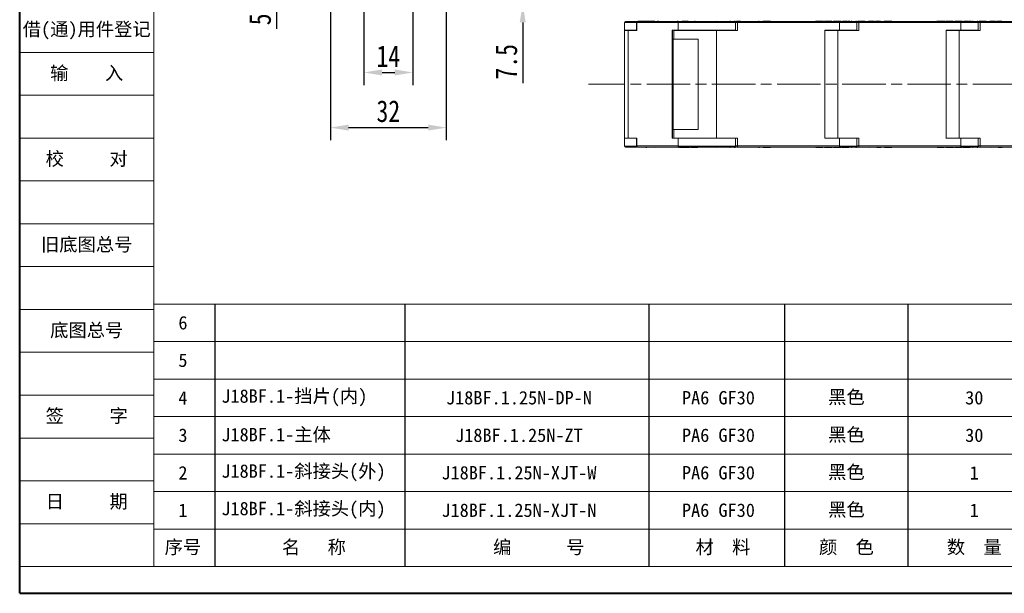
# Model space of a CAD drawing. Header units: millimetres. Extents: x 3045 to 3672, y -465 to -26.
# Tile 1 of 28: x 3045 to 3317, y -465 to -307. Entities that reach past the tile are written whole.
import ezdxf

# ---------------------------------------------------------------- set-up
doc = ezdxf.new("R2010")
doc.units = ezdxf.units.MM
doc.linetypes.add('ACAD_ISO08W100', pattern=[36, 24, -3, 6, -3])
doc.linetypes.add('CENTER', pattern=[0.6, 0.375, -0.075, 0.075, -0.075])
doc.layers.add('中心线', color=1, linetype='CENTER', lineweight=25)
doc.layers.add('标注线', color=7, linetype='Continuous', lineweight=15)
doc.styles.get("Standard").update_dxf_attribs({"font": '仿宋_GB2312.ttf', "width": 0.8})
doc.styles.add('样式 3.5', font='仿宋_GB2312.ttf')
doc.styles.add('样式 6', font='仿宋_GB2312.ttf')
doc.dimstyles.new('副本 ISO-25.1', dxfattribs={"dimtxt": 6, "dimasz": 5, "dimexe": 3.5, "dimexo": 0.625, "dimgap": 1.5, "dimtad": 1, "dimdsep": 46, "dimtxsty": 'Standard', "dimcen": 2.5, "dimadec": 0, "dimazin": 0, "dimtfac": 1, "dimtmove": 0, "dimatfit": 3, "dimfxl": 0, "dimarcsym": 0})

# ---------------------------------------------------------------- blocks, each defined once
blk = doc.blocks.new('*D260')
at = {"color": 0, "lineweight": -2}
for p, q in [((3130.81, -302.17), (3130.81, -340.07)), ((3162.81, -302.17), (3162.81, -340.07)), ((3135.81, -336.57), (3157.81, -336.57))]:
    blk.add_line(p, q, dxfattribs=at)
at = {"color": 0, "lineweight": 9}
for points in [[(3135.81, -335.74), (3135.81, -337.4), (3130.81, -336.57)], [(3157.81, -335.74), (3157.81, -337.4), (3162.81, -336.57)]]:
    blk.add_solid(points, dxfattribs=at)
at = {"layer": 'Defpoints', "color": 0, "lineweight": 9}
for p in [(3130.81, -301.54), (3162.81, -301.54), (3162.81, -336.57)]:
    blk.add_point(p, dxfattribs=at)
at = {"color": 0, "lineweight": 9, "insert": (3146.81, -332.07), "char_height": 6, "attachment_point": 5}
blk.add_mtext('32', dxfattribs=at)
blk = doc.blocks.new('*D261')
at = {"color": 0, "lineweight": -2}
for p, q in [((3183.91, -289.9), (3183.91, -284.9)), ((3151.3, -294.9), (3187.41, -294.9)), ((3183.91, -294.9), (3183.91, -302.5)), ((3161.95, -302.5), (3187.41, -302.5)), ((3183.91, -307.5), (3183.91, -324.27))]:
    blk.add_line(p, q, dxfattribs=at)
at = {"color": 0, "lineweight": 9}
for points in [[(3183.08, -289.9), (3184.75, -289.9), (3183.91, -294.9)], [(3183.08, -307.5), (3184.75, -307.5), (3183.91, -302.5)]]:
    blk.add_solid(points, dxfattribs=at)
at = {"layer": 'Defpoints', "color": 0, "lineweight": 9}
for p in [(3150.67, -294.9), (3161.33, -302.5), (3183.91, -302.5)]:
    blk.add_point(p, dxfattribs=at)
at = {"color": 0, "lineweight": 9, "insert": (3179.41, -318.38), "char_height": 6, "attachment_point": 5, "rotation": 90}
blk.add_mtext('7.5', dxfattribs=at)
blk = doc.blocks.new('*D264')
at = {"color": 0, "lineweight": -2}
for p, q in [((3115.92, -277.3), (3115.92, -272.3)), ((3138.44, -282.3), (3112.42, -282.3)), ((3115.92, -282.3), (3115.92, -287.5)), ((3138.44, -287.5), (3112.42, -287.5)), ((3115.92, -292.5), (3115.92, -309.27))]:
    blk.add_line(p, q, dxfattribs=at)
at = {"color": 0, "lineweight": 9}
for points in [[(3115.09, -277.3), (3116.76, -277.3), (3115.92, -282.3)], [(3115.09, -292.5), (3116.76, -292.5), (3115.92, -287.5)]]:
    blk.add_solid(points, dxfattribs=at)
at = {"layer": 'Defpoints', "color": 0, "lineweight": 9}
for p in [(3139.06, -282.3), (3115.92, -287.5), (3139.06, -287.5)]:
    blk.add_point(p, dxfattribs=at)
at = {"color": 0, "lineweight": 9, "insert": (3111.42, -303.38), "char_height": 6, "attachment_point": 5, "rotation": 90}
blk.add_mtext('5.2', dxfattribs=at)
blk = doc.blocks.new('*D270')
at = {"color": 0, "lineweight": -2}
for p, q in [((3140.06, -289.62), (3140.06, -324.83)), ((3153.56, -289.62), (3153.56, -324.83)), ((3145.06, -321.33), (3148.56, -321.33))]:
    blk.add_line(p, q, dxfattribs=at)
at = {"color": 0, "lineweight": 9}
for points in [[(3145.06, -320.49), (3145.06, -322.16), (3140.06, -321.33)], [(3148.56, -320.49), (3148.56, -322.16), (3153.56, -321.33)]]:
    blk.add_solid(points, dxfattribs=at)
at = {"layer": 'Defpoints', "color": 0, "lineweight": 9}
for p in [(3140.06, -289), (3153.56, -289), (3153.56, -321.33)]:
    blk.add_point(p, dxfattribs=at)
at = {"color": 0, "lineweight": 9, "insert": (3146.81, -316.83), "char_height": 6, "attachment_point": 5}
blk.add_mtext('14', dxfattribs=at)

msp = doc.modelspace()

# ---------------------------------------------------------------- linework, layer by layer
at = {"color": 7, "lineweight": 40}
for q in [(3045.022, -25.62), (3666.788, -465.297)]:
    msp.add_line((3045.022, -465.297), q, dxfattribs=at)
at = {"color": 7, "lineweight": 13}
for q in [(3082.032, -33.022), (3392.915, -457.895)]:
    msp.add_line((3082.032, -457.895), q, dxfattribs=at)
at = {"color": 7, "linetype": 'Continuous', "lineweight": 15}
for p, q in [((3215.534, -307.106), (3215.534, -307.258)), ((3215.74, -307.106), (3215.74, -307.258)), ((3217.088, -307.106), (3218.161, -307.106)), ((3218.161, -307.106), (3218.161, -307.258)), ((3218.161, -307.106), (3218.517, -307.106)), ((3218.517, -307.106), (3218.517, -307.258)), ((3218.517, -307.106), (3219.806, -307.106)), ((3219.806, -307.106), (3219.806, -307.258)), ((3219.806, -307.106), (3220.279, -307.106)), ((3220.367, -307.163), (3220.228, -307.258)), ((3221.144, -307.106), (3221.37, -307.106)), ((3226.59, -307.106), (3226.59, -307.258)), ((3227.927, -307.106), (3227.927, -307.258)), ((3227.927, -307.106), (3228.143, -307.106)), ((3228.143, -307.106), (3228.143, -307.258)), ((3228.143, -307.106), (3228.299, -307.106)), ((3228.299, -307.106), (3228.299, -307.258)), ((3228.299, -307.106), (3229.143, -307.106)), ((3229.143, -307.106), (3229.143, -307.258)), ((3229.143, -307.106), (3229.337, -307.106)), ((3229.337, -307.258), (3229.337, -307.106)), ((3229.337, -307.106), (3229.553, -307.106)), ((3229.553, -307.106), (3229.553, -307.258)), ((3231.348, -307.106), (3231.348, -307.258)), ((3231.348, -307.106), (3231.564, -307.106)), ((3231.564, -307.106), (3231.564, -307.258)), ((3237.408, -307.157), (3236.889, -307.258)), ((3249.229, -307.258), (3248.929, -307.153)), ((3249.078, -307.106), (3249.179, -307.106)), ((3250.17, -307.106), (3250.17, -307.258)), ((3250.465, -307.258), (3250.465, -307.106)), ((3252.357, -307.258), (3252.357, -307.106)), ((3264.749, -307.106), (3264.749, -307.258)), ((3265.035, -307.106), (3265.035, -307.258)), ((3266.937, -307.258), (3266.937, -307.106)), ((3267.245, -307.106), (3267.245, -307.258)), ((3267.245, -307.106), (3268.768, -307.106)), ((3268.768, -307.106), (3268.768, -307.258)), ((3268.768, -307.106), (3269.3, -307.106)), ((3269.3, -307.106), (3269.3, -307.258)), ((3269.684, -307.106), (3269.684, -307.258)), ((3269.684, -307.106), (3271.758, -307.106)), ((3271.758, -307.106), (3271.758, -307.258)), ((3272.235, -307.258), (3272.235, -307.106)), ((3272.235, -307.106), (3272.767, -307.106)), ((3272.767, -307.106), (3272.767, -307.258)), ((3273.538, -307.106), (3273.538, -307.258)), ((3273.665, -307.106), (3273.665, -307.258)), ((3273.665, -307.106), (3274.197, -307.106)), ((3274.197, -307.106), (3274.197, -307.258)), ((3279.381, -307.106), (3280.547, -307.106)), ((3280.218, -307.258), (3279.699, -307.157)), ((3280.547, -307.258), (3280.547, -307.106)), ((3280.547, -307.106), (3280.923, -307.106)), ((3280.923, -307.106), (3280.923, -307.258)), ((3281.307, -307.106), (3281.307, -307.258)), ((3281.307, -307.106), (3282.679, -307.106)), ((3283.67, -307.106), (3283.67, -307.258)), ((3283.965, -307.258), (3283.965, -307.106)), ((3285.857, -307.258), (3285.857, -307.106)), ((3298.249, -307.106), (3298.249, -307.258)), ((3298.535, -307.106), (3298.535, -307.258)), ((3300.437, -307.258), (3300.437, -307.106)), ((3300.745, -307.106), (3300.745, -307.258)), ((3300.745, -307.106), (3302.268, -307.106)), ((3302.268, -307.106), (3302.268, -307.258)), ((3302.268, -307.106), (3302.8, -307.106)), ((3302.8, -307.106), (3302.8, -307.258)), ((3303.184, -307.106), (3305.258, -307.106)), ((3303.184, -307.106), (3303.184, -307.258)), ((3305.258, -307.106), (3305.258, -307.258)), ((3305.735, -307.258), (3305.735, -307.106)), ((3305.735, -307.106), (3306.267, -307.106)), ((3306.267, -307.106), (3306.267, -307.258)), ((3307.038, -307.106), (3307.038, -307.258)), ((3307.165, -307.106), (3307.165, -307.258)), ((3307.165, -307.106), (3307.697, -307.106)), ((3307.697, -307.106), (3307.697, -307.258)), ((3312.881, -307.106), (3314.047, -307.106)), ((3313.718, -307.258), (3313.199, -307.157)), ((3314.047, -307.258), (3314.047, -307.106)), ((3314.047, -307.106), (3314.423, -307.106)), ((3314.423, -307.106), (3314.423, -307.258)), ((3314.807, -307.106), (3314.807, -307.258)), ((3314.807, -307.106), (3316.179, -307.106)), ((3212.024, -307.558), (3212.024, -309.683)), ((3215.363, -307.558), (3212.024, -307.558)), ((3212.024, -309.683), (3215.363, -309.683)), ((3212.033, -309.733), (3212.033, -339.482)), ((3212.033, -309.733), (3213.049, -309.733)), ((3215.74, -307.258), (3212.324, -307.258)), ((3213.049, -339.482), (3213.049, -309.733)), ((3213.049, -309.733), (3215.406, -309.733)), ((3215.363, -307.561), (3215.363, -309.733)), ((3215.406, -307.561), (3215.363, -307.561)), ((3215.406, -307.561), (3226.856, -307.56)), ((3215.406, -309.733), (3215.406, -307.561)), ((3215.683, -307.258), (3215.666, -307.258)), ((3227.132, -307.258), (3215.683, -307.258)), ((3225.221, -309.683), (3225.221, -339.532)), ((3226.855, -309.683), (3225.221, -309.683)), ((3225.251, -339.532), (3225.251, -309.683)), ((3225.659, -309.733), (3225.659, -312.107)), ((3225.659, -309.733), (3237.408, -309.733)), ((3226.855, -307.56), (3226.855, -309.683)), ((3226.855, -309.683), (3242.703, -309.683)), ((3226.894, -307.558), (3226.856, -307.56)), ((3242.703, -307.558), (3226.894, -307.558)), ((3227.162, -307.258), (3227.132, -307.258)), ((3243.006, -307.258), (3227.162, -307.258)), ((3233.442, -309.683), (3233.442, -309.733)), ((3237.408, -339.482), (3237.408, -309.733)), ((3237.408, -309.733), (3243.205, -309.733)), ((3241.375, -309.733), (3241.375, -309.683)), ((3242.703, -307.561), (3242.703, -309.733)), ((3243.205, -307.561), (3242.703, -307.561)), ((3243.205, -307.258), (3243.006, -307.258)), ((3243.205, -307.258), (3243.205, -307.561)), ((3271.352, -307.258), (3243.205, -307.258)), ((3243.205, -307.561), (3271.355, -307.56)), ((3243.205, -309.733), (3243.205, -307.561)), ((3266.219, -307.258), (3266.284, -307.258)), ((3267.335, -309.683), (3267.335, -339.532)), ((3271.352, -309.683), (3267.335, -309.683)), ((3267.335, -309.733), (3270.908, -309.733)), ((3270.908, -339.482), (3270.908, -309.733)), ((3270.908, -309.733), (3276.705, -309.733)), ((3271.352, -307.449), (3271.352, -307.258)), ((3271.426, -307.258), (3271.352, -307.258)), ((3271.352, -307.56), (3271.352, -309.683)), ((3271.352, -309.683), (3276.203, -309.683)), ((3271.44, -307.558), (3271.355, -307.56)), ((3271.432, -307.278), (3271.416, -307.26)), ((3276.41, -307.258), (3271.426, -307.258)), ((3271.431, -307.279), (3271.428, -307.265)), ((3276.203, -307.558), (3271.44, -307.558)), ((3274.875, -309.733), (3274.875, -309.683)), ((3275.732, -309.683), (3275.732, -309.733)), ((3276.203, -307.561), (3276.203, -309.733)), ((3276.705, -307.561), (3276.203, -307.561)), ((3276.705, -307.258), (3276.506, -307.258)), ((3276.705, -307.258), (3276.705, -307.561)), ((3304.852, -307.258), (3276.705, -307.258)), ((3276.705, -307.561), (3304.855, -307.56)), ((3276.705, -309.733), (3276.705, -307.561)), ((3299.719, -307.258), (3299.784, -307.258)), ((3300.697, -309.733), (3304.408, -309.733)), ((3300.835, -309.683), (3300.835, -339.532)), ((3304.852, -309.683), (3300.835, -309.683)), ((3304.408, -339.482), (3304.408, -309.733)), ((3304.408, -309.733), (3310.205, -309.733)), ((3304.852, -307.449), (3304.852, -307.258)), ((3304.926, -307.258), (3304.852, -307.258)), ((3304.852, -307.56), (3304.852, -309.683)), ((3304.852, -309.683), (3309.703, -309.683)), ((3304.94, -307.558), (3304.855, -307.56)), ((3304.932, -307.278), (3304.916, -307.26)), ((3309.992, -307.258), (3304.926, -307.258)), ((3304.931, -307.279), (3304.928, -307.265)), ((3309.703, -307.558), (3304.94, -307.558)), ((3308.375, -309.733), (3308.375, -309.683)), ((3309.232, -309.683), (3309.232, -309.733)), ((3309.703, -307.561), (3309.703, -309.733)), ((3310.205, -307.561), (3309.703, -307.561)), ((3310.205, -307.258), (3310.006, -307.258)), ((3310.205, -307.258), (3310.205, -307.561)), ((3338.352, -307.258), (3310.205, -307.258)), ((3310.205, -307.561), (3338.355, -307.56)), ((3310.205, -309.733), (3310.205, -307.561)), ((3225.659, -312.107), (3225.415, -312.107)), ((3225.415, -312.107), (3225.415, -337.107)), ((3225.659, -312.107), (3232.392, -312.107)), ((3232.392, -312.107), (3232.392, -337.107)), ((3225.415, -337.107), (3225.659, -337.107)), ((3225.659, -337.107), (3225.659, -339.482)), ((3232.392, -337.107), (3225.659, -337.107)), ((3212.024, -339.532), (3212.024, -341.657)), ((3215.363, -339.532), (3212.024, -339.532)), ((3212.033, -339.482), (3213.049, -339.482)), ((3215.406, -339.482), (3213.049, -339.482)), ((3215.363, -339.482), (3215.363, -341.654)), ((3215.406, -341.654), (3215.406, -339.482)), ((3225.221, -339.532), (3226.853, -339.532)), ((3225.659, -339.482), (3237.408, -339.482)), ((3226.853, -339.532), (3226.853, -341.654)), ((3226.857, -339.532), (3226.853, -339.532)), ((3226.857, -341.654), (3226.857, -339.532)), ((3242.811, -339.532), (3226.857, -339.532)), ((3233.442, -339.482), (3233.442, -339.532)), ((3243.205, -339.482), (3237.408, -339.482)), ((3241.375, -339.532), (3241.375, -339.482)), ((3242.703, -339.482), (3242.703, -341.654)), ((3243.205, -341.654), (3243.205, -339.482)), ((3267.335, -339.482), (3270.908, -339.482)), ((3267.335, -339.532), (3271.346, -339.532)), ((3276.705, -339.482), (3270.908, -339.482)), ((3271.346, -339.532), (3271.346, -341.654)), ((3271.358, -339.532), (3271.346, -339.532)), ((3271.358, -341.654), (3271.358, -339.532)), ((3276.203, -339.532), (3271.358, -339.532)), ((3274.875, -339.532), (3274.875, -339.482)), ((3275.732, -339.482), (3275.732, -339.532)), ((3276.203, -339.482), (3276.203, -341.654)), ((3276.705, -341.654), (3276.705, -339.482)), ((3300.697, -339.482), (3304.408, -339.482)), ((3300.835, -339.532), (3304.846, -339.532)), ((3310.205, -339.482), (3304.408, -339.482)), ((3304.846, -339.532), (3304.846, -341.654)), ((3304.858, -339.532), (3304.846, -339.532)), ((3304.858, -341.654), (3304.858, -339.532)), ((3309.703, -339.532), (3304.858, -339.532)), ((3308.375, -339.532), (3308.375, -339.482)), ((3309.232, -339.482), (3309.232, -339.532)), ((3309.703, -339.482), (3309.703, -341.654)), ((3310.205, -341.654), (3310.205, -339.482)), ((3212.024, -341.657), (3215.363, -341.657)), ((3215.363, -341.654), (3215.406, -341.654)), ((3226.853, -341.654), (3215.406, -341.654)), ((3215.666, -341.957), (3215.683, -341.957)), ((3215.683, -341.957), (3227.132, -341.957)), ((3218.159, -342.108), (3217.891, -342.108)), ((3220.228, -341.957), (3220.367, -342.051)), ((3226.875, -341.766), (3226.853, -341.654)), ((3226.853, -341.654), (3226.857, -341.654)), ((3226.86, -341.655), (3226.894, -341.657)), ((3226.894, -341.657), (3242.703, -341.657)), ((3226.898, -342.108), (3226.898, -341.957)), ((3227.114, -342.108), (3226.898, -342.108)), ((3227.114, -341.957), (3227.114, -342.108)), ((3227.132, -341.957), (3227.162, -341.957)), ((3233.366, -341.957), (3227.162, -341.957)), ((3227.309, -342.108), (3227.309, -341.957)), ((3228.152, -342.108), (3227.309, -342.108)), ((3228.152, -342.108), (3228.152, -341.957)), ((3228.152, -342.108), (3228.308, -342.108)), ((3228.308, -342.108), (3228.308, -341.957)), ((3228.525, -342.108), (3228.308, -342.108)), ((3228.525, -342.108), (3228.525, -341.957)), ((3229.984, -342.108), (3228.525, -342.108)), ((3230.028, -342.108), (3230.028, -341.957)), ((3230.301, -342.108), (3230.301, -341.957)), ((3231.845, -341.957), (3231.853, -341.957)), ((3236.889, -341.957), (3237.408, -342.058)), ((3242.703, -341.654), (3243.205, -341.654)), ((3243.006, -341.957), (3243.205, -341.957)), ((3243.205, -341.654), (3243.205, -341.957)), ((3271.346, -341.654), (3243.205, -341.654)), ((3243.205, -341.957), (3271.352, -341.957)), ((3248.929, -342.061), (3249.229, -341.957)), ((3249.326, -342.108), (3249.078, -342.108)), ((3250.336, -341.957), (3250.336, -342.108)), ((3252.297, -342.108), (3252.297, -341.957)), ((3264.81, -342.108), (3264.81, -341.957)), ((3265.342, -342.108), (3264.81, -342.108)), ((3265.342, -342.108), (3265.342, -341.957)), ((3265.469, -342.108), (3265.469, -341.957)), ((3266.24, -342.108), (3266.24, -341.957)), ((3266.771, -342.108), (3266.24, -342.108)), ((3266.771, -341.957), (3266.771, -342.108)), ((3267.249, -342.108), (3267.249, -341.957)), ((3269.323, -342.108), (3267.249, -342.108)), ((3269.323, -342.108), (3269.323, -341.957)), ((3269.707, -342.108), (3269.707, -341.957)), ((3270.238, -342.108), (3269.707, -342.108)), ((3270.238, -342.108), (3270.238, -341.957)), ((3271.762, -342.108), (3270.238, -342.108)), ((3271.352, -341.766), (3271.346, -341.654)), ((3271.346, -341.654), (3271.358, -341.654)), ((3271.352, -341.957), (3271.352, -341.766)), ((3271.352, -341.957), (3271.426, -341.957)), ((3271.364, -341.655), (3271.44, -341.657)), ((3271.417, -341.955), (3271.431, -341.936)), ((3276.506, -341.957), (3271.426, -341.957)), ((3271.428, -341.951), (3271.431, -341.936)), ((3271.44, -341.657), (3276.203, -341.657)), ((3271.762, -342.108), (3271.762, -341.957)), ((3272.364, -341.957), (3272.364, -342.108)), ((3273.972, -342.108), (3273.972, -341.957)), ((3276.203, -341.654), (3276.705, -341.654)), ((3276.506, -341.957), (3276.705, -341.957)), ((3276.705, -341.654), (3276.705, -341.957)), ((3304.846, -341.654), (3276.705, -341.654)), ((3276.705, -341.957), (3304.852, -341.957)), ((3279.699, -342.058), (3280.218, -341.957)), ((3282.826, -342.108), (3281.66, -342.108)), ((3283.836, -341.957), (3283.836, -342.108)), ((3285.797, -342.108), (3285.797, -341.957)), ((3298.31, -342.108), (3298.31, -341.957)), ((3298.842, -342.108), (3298.31, -342.108)), ((3298.842, -342.108), (3298.842, -341.957)), ((3298.969, -342.108), (3298.969, -341.957)), ((3299.74, -342.108), (3299.74, -341.957)), ((3300.271, -342.108), (3299.74, -342.108)), ((3300.271, -341.957), (3300.271, -342.108)), ((3300.749, -342.108), (3300.749, -341.957)), ((3302.823, -342.108), (3300.749, -342.108)), ((3302.823, -342.108), (3302.823, -341.957)), ((3303.207, -342.108), (3303.207, -341.957)), ((3303.738, -342.108), (3303.207, -342.108)), ((3303.738, -342.108), (3303.738, -341.957)), ((3305.262, -342.108), (3303.738, -342.108)), ((3304.852, -341.766), (3304.846, -341.654)), ((3304.846, -341.654), (3304.858, -341.654)), ((3304.852, -341.957), (3304.852, -341.766)), ((3304.852, -341.957), (3304.926, -341.957)), ((3304.864, -341.655), (3304.94, -341.657)), ((3304.917, -341.955), (3304.931, -341.936)), ((3310.006, -341.957), (3304.926, -341.957)), ((3304.928, -341.951), (3304.931, -341.936)), ((3304.94, -341.657), (3309.703, -341.657)), ((3305.262, -342.108), (3305.262, -341.957)), ((3305.864, -341.957), (3305.864, -342.108)), ((3307.472, -342.108), (3307.472, -341.957)), ((3309.703, -341.654), (3310.205, -341.654)), ((3310.006, -341.957), (3310.205, -341.957)), ((3310.205, -341.654), (3310.205, -341.957)), ((3338.346, -341.654), (3310.205, -341.654)), ((3310.205, -341.957), (3338.352, -341.957)), ((3313.199, -342.058), (3313.718, -341.957)), ((3316.326, -342.108), (3315.16, -342.108))]:
    msp.add_line(p, q, dxfattribs=at)
at = {"color": 7, "lineweight": 15}
for p, q in [((3045.022, -315.777), (3082.032, -315.777)), ((3045.022, -327.62), (3082.032, -327.62)), ((3045.022, -339.463), (3082.032, -339.463)), ((3045.022, -351.306), (3082.032, -351.306)), ((3045.022, -363.15), (3082.032, -363.15)), ((3045.022, -374.993), (3082.032, -374.993)), ((3082.032, -385.355), (3327.755, -385.355)), ((3045.022, -386.836), (3082.032, -386.836)), ((3082.032, -395.718), (3327.755, -395.718)), ((3045.022, -398.679), (3082.032, -398.679)), ((3082.032, -406.081), (3327.755, -406.081)), ((3045.022, -410.522), (3082.032, -410.522)), ((3082.032, -416.444), (3327.755, -416.444)), ((3045.022, -422.365), (3082.032, -422.365)), ((3082.032, -426.806), (3327.755, -426.806)), ((3045.022, -434.208), (3082.032, -434.208)), ((3082.032, -437.169), (3327.755, -437.169)), ((3045.022, -446.052), (3082.032, -446.052)), ((3082.032, -447.532), (3392.915, -447.532)), ((3045.022, -457.895), (3082.032, -457.895))]:
    msp.add_line(p, q, dxfattribs=at)
at = {"color": 7}
for p, q in [((3098.887, -385.355), (3098.887, -457.895)), ((3151.34, -385.355), (3151.34, -457.895)), ((3218.815, -457.895), (3218.815, -385.355)), ((3256.256, -457.895), (3256.256, -385.355)), ((3290.314, -457.895), (3290.314, -385.355))]:
    msp.add_line(p, q, dxfattribs=at)
at = {"color": 7, "linetype": 'Continuous', "lineweight": 15, "flags": 128}
msp.add_lwpolyline([(3244.871, -307.106), (3244.871, -307.106)], dxfattribs=at)
at = {"color": 7, "linetype": 'Continuous', "lineweight": 15}
for centre, radius, start, end in [((3212.324, -307.558), 0.3, 90, 180), ((3215.666, -307.561), 0.303, 90, 180), ((3215.697, -307.548), 0.291, 92.70384, 182.46993), ((3227.139, -307.536), 0.279, 91.4848, 161.69305), ((3243.006, -307.561), 0.303, 90, 180), ((3276.506, -307.561), 0.303, 90, 180), ((3310.006, -307.561), 0.303, 90, 180), ((3212.324, -341.657), 0.3, 180, 270), ((3215.666, -341.654), 0.303, 180, 270), ((3215.697, -341.666), 0.291, 177.53007, 267.29616), ((3227.181, -341.669), 0.321, 177.4142, 197.483), ((3227.139, -341.678), 0.279, 198.30694, 268.51529), ((3243.006, -341.654), 0.303, 180, 270), ((3264.094, -340.95), 7.303, 353.58426, 354.45965), ((3276.506, -341.654), 0.303, 180, 270), ((3297.594, -340.95), 7.303, 353.58426, 354.45965), ((3310.006, -341.654), 0.303, 180, 270)]:
    msp.add_arc(centre, radius, start, end, dxfattribs=at)
for points, knots in [([(3215.74, -307.106), (3215.814, -307.106), (3215.962, -307.106), (3216.201, -307.106), (3216.451, -307.106), (3216.71, -307.106), (3217.02, -307.106), (3217.301, -307.106), (3217.472, -307.106), (3217.535, -307.106), (3217.52, -307.106), (3217.52, -307.106)], [0, 0, 0, 0, 0.121581, 0.2444058, 0.3329263, 0.4215322, 0.5561366, 0.7442558, 0.8906941, 0.9954985, 1, 1, 1, 1]), ([(3226.599, -307.106), (3226.603, -307.106), (3226.614, -307.106), (3226.719, -307.106), (3226.852, -307.106), (3226.874, -307.106)], [0, 0, 0, 0, 0.2743737, 0.87549, 1, 1, 1, 1]), ([(3241.296, -307.258), (3241.273, -307.235), (3241.231, -307.196), (3241.151, -307.163), (3241.099, -307.159), (3241.072, -307.157)], [0, 0, 0, 0, 0.3844008, 0.674514, 1, 1, 1, 1]), ([(3242.539, -307.157), (3242.495, -307.161), (3242.44, -307.165), (3242.372, -307.203), (3242.336, -307.228), (3242.322, -307.248), (3242.315, -307.258)], [0, 0, 0, 0, 0.5925084, 0.7690769, 0.88224, 1, 1, 1, 1]), ([(3242.91, -307.106), (3242.908, -307.106), (3242.903, -307.106), (3242.953, -307.106), (3243.082, -307.106), (3243.289, -307.106), (3243.6, -307.106), (3243.856, -307.106), (3244, -307.106)], [0, 0, 0, 0, 0.1671094, 0.3359284, 0.4575971, 0.5793831, 0.7643927, 1, 1, 1, 1]), ([(3250.192, -307.106), (3250.189, -307.106), (3250.185, -307.106), (3250.296, -307.106), (3250.418, -307.106), (3250.465, -307.106)], [0, 0, 0, 0, 0.4517384, 0.7917478, 1, 1, 1, 1]), ([(3250.465, -307.106), (3250.541, -307.106), (3250.695, -307.106), (3251.05, -307.106), (3251.43, -307.106), (3251.808, -307.106), (3252.078, -307.106), (3252.233, -307.106), (3252.309, -307.106), (3252.354, -307.106), (3252.364, -307.106), (3252.331, -307.106), (3252.244, -307.106), (3252.12, -307.106), (3252.072, -307.106)], [0, 0, 0, 0, 0.0777255, 0.155352, 0.2765945, 0.3622698, 0.4485218, 0.5255911, 0.5864532, 0.6488305, 0.7458294, 0.8445582, 0.9391331, 1, 1, 1, 1]), ([(3264.753, -307.106), (3264.752, -307.106), (3264.745, -307.106), (3264.778, -307.106), (3264.863, -307.106), (3264.986, -307.106), (3265.035, -307.106)], [0, 0, 0, 0, 0.0731097, 0.4331465, 0.7780351, 1, 1, 1, 1]), ([(3265.035, -307.106), (3265.111, -307.106), (3265.264, -307.106), (3265.621, -307.106), (3266.007, -307.106), (3266.394, -307.106), (3266.671, -307.106), (3266.865, -307.106), (3266.954, -307.106), (3266.938, -307.106), (3266.812, -307.106), (3266.689, -307.106), (3266.642, -307.106)], [0, 0, 0, 0, 0.0771763, 0.1541796, 0.2778011, 0.3661907, 0.4551459, 0.5335438, 0.6591649, 0.8480782, 0.9422939, 1, 1, 1, 1]), ([(3272.769, -307.106), (3272.768, -307.106), (3272.766, -307.106), (3272.788, -307.106), (3272.835, -307.106), (3272.918, -307.106), (3273.051, -307.106), (3273.218, -307.106), (3273.399, -307.106), (3273.492, -307.106), (3273.538, -307.106)], [0, 0, 0, 0, 0.1409395, 0.2646724, 0.3666082, 0.4482362, 0.5543064, 0.7279958, 0.8636308, 1, 1, 1, 1]), ([(3274.796, -307.258), (3274.773, -307.235), (3274.731, -307.196), (3274.651, -307.163), (3274.599, -307.159), (3274.572, -307.157)], [0, 0, 0, 0, 0.3844008, 0.674514, 1, 1, 1, 1]), ([(3276.035, -307.157), (3276.011, -307.158), (3275.967, -307.161), (3275.9, -307.186), (3275.846, -307.216), (3275.822, -307.248), (3275.815, -307.258)], [0, 0, 0, 0, 0.2816795, 0.5233129, 0.8524662, 1, 1, 1, 1]), ([(3276.41, -307.106), (3276.408, -307.106), (3276.403, -307.106), (3276.453, -307.106), (3276.582, -307.106), (3276.789, -307.106), (3277.112, -307.106), (3277.509, -307.106), (3277.87, -307.106), (3278.118, -307.106), (3278.28, -307.106), (3278.356, -307.106), (3278.375, -307.106), (3278.369, -307.106), (3278.373, -307.106), (3278.372, -307.106), (3278.371, -307.106)], [0, 0, 0, 0, 0.0609658, 0.1225554, 0.1669432, 0.2113739, 0.2788702, 0.3732011, 0.4466314, 0.4991848, 0.5440103, 0.5992543, 0.6439555, 0.6892613, 0.7798958, 1, 1, 1, 1]), ([(3283.692, -307.106), (3283.689, -307.106), (3283.685, -307.106), (3283.796, -307.106), (3283.918, -307.106), (3283.965, -307.106)], [0, 0, 0, 0, 0.4517384, 0.7917478, 1, 1, 1, 1]), ([(3283.965, -307.106), (3284.041, -307.106), (3284.195, -307.106), (3284.55, -307.106), (3284.93, -307.106), (3285.308, -307.106), (3285.578, -307.106), (3285.733, -307.106), (3285.809, -307.106), (3285.854, -307.106), (3285.864, -307.106), (3285.831, -307.106), (3285.744, -307.106), (3285.62, -307.106), (3285.572, -307.106)], [0, 0, 0, 0, 0.0777255, 0.155352, 0.2765945, 0.3622698, 0.4485218, 0.5255911, 0.5864532, 0.6488305, 0.7458294, 0.8445582, 0.9391331, 1, 1, 1, 1]), ([(3298.253, -307.106), (3298.252, -307.106), (3298.245, -307.106), (3298.278, -307.106), (3298.363, -307.106), (3298.486, -307.106), (3298.535, -307.106)], [0, 0, 0, 0, 0.0731097, 0.4331465, 0.7780351, 1, 1, 1, 1]), ([(3298.535, -307.106), (3298.611, -307.106), (3298.764, -307.106), (3299.121, -307.106), (3299.507, -307.106), (3299.894, -307.106), (3300.171, -307.106), (3300.365, -307.106), (3300.454, -307.106), (3300.438, -307.106), (3300.312, -307.106), (3300.189, -307.106), (3300.142, -307.106)], [0, 0, 0, 0, 0.0771763, 0.1541796, 0.2778011, 0.3661907, 0.4551459, 0.5335438, 0.6591649, 0.8480782, 0.9422939, 1, 1, 1, 1]), ([(3306.269, -307.106), (3306.268, -307.106), (3306.266, -307.106), (3306.288, -307.106), (3306.335, -307.106), (3306.418, -307.106), (3306.551, -307.106), (3306.718, -307.106), (3306.899, -307.106), (3306.992, -307.106), (3307.038, -307.106)], [0, 0, 0, 0, 0.1409395, 0.2646724, 0.3666082, 0.4482362, 0.5543064, 0.7279958, 0.8636308, 1, 1, 1, 1]), ([(3308.296, -307.258), (3308.273, -307.235), (3308.231, -307.196), (3308.151, -307.163), (3308.099, -307.159), (3308.072, -307.157)], [0, 0, 0, 0, 0.3844008, 0.674514, 1, 1, 1, 1]), ([(3309.535, -307.157), (3309.511, -307.158), (3309.467, -307.161), (3309.4, -307.186), (3309.346, -307.216), (3309.322, -307.248), (3309.315, -307.258)], [0, 0, 0, 0, 0.2816795, 0.5233129, 0.8524662, 1, 1, 1, 1]), ([(3309.91, -307.106), (3309.908, -307.106), (3309.903, -307.106), (3309.953, -307.106), (3310.082, -307.106), (3310.289, -307.106), (3310.612, -307.106), (3311.009, -307.106), (3311.37, -307.106), (3311.618, -307.106), (3311.78, -307.106), (3311.856, -307.106), (3311.875, -307.106), (3311.869, -307.106), (3311.873, -307.106), (3311.872, -307.106), (3311.871, -307.106)], [0, 0, 0, 0, 0.0609658, 0.1225554, 0.1669432, 0.2113739, 0.2788702, 0.3732011, 0.4466314, 0.4991848, 0.5440103, 0.5992543, 0.6439555, 0.6892613, 0.7798958, 1, 1, 1, 1]), ([(3226.856, -307.56), (3226.857, -307.544), (3226.859, -307.506), (3226.869, -307.47), (3226.875, -307.449)], [0, 0, 0, 0, 0.4174922, 1, 1, 1, 1]), ([(3227.162, -307.258), (3227.162, -307.258), (3227.162, -307.258), (3227.161, -307.258), (3227.157, -307.258), (3227.142, -307.258), (3227.11, -307.261), (3227.055, -307.274), (3226.978, -307.311), (3226.917, -307.368), (3226.888, -307.419), (3226.878, -307.439), (3226.876, -307.446), (3226.875, -307.449)], [0, 0, 0, 0, 0.0003039, 0.0025681, 0.0087436, 0.031923, 0.12189, 0.2730735, 0.5000954, 0.8171581, 0.9381522, 0.9785625, 1, 1, 1, 1]), ([(3226.894, -307.558), (3226.897, -307.52), (3226.903, -307.462), (3226.936, -307.392), (3226.971, -307.344), (3227.014, -307.305), (3227.077, -307.268), (3227.128, -307.262), (3227.162, -307.258)], [0, 0, 0, 0, 0.2394944, 0.3684107, 0.5000555, 0.6316921, 0.760585, 1, 1, 1, 1]), ([(3271.426, -307.258), (3271.426, -307.258), (3271.426, -307.258), (3271.426, -307.258), (3271.425, -307.258), (3271.421, -307.258), (3271.413, -307.261), (3271.399, -307.274), (3271.379, -307.311), (3271.363, -307.368), (3271.356, -307.419), (3271.353, -307.439), (3271.352, -307.446), (3271.352, -307.449)], [0, 0, 0, 0, 0.0003039, 0.0025681, 0.0087436, 0.031923, 0.12189, 0.2730735, 0.5000954, 0.8171581, 0.9381522, 0.9785625, 1, 1, 1, 1]), ([(3271.355, -307.56), (3271.356, -307.544), (3271.358, -307.506), (3271.354, -307.47), (3271.352, -307.449)], [0, 0, 0, 0, 0.4174922, 1, 1, 1, 1]), ([(3271.44, -307.558), (3271.44, -307.52), (3271.439, -307.462), (3271.438, -307.392), (3271.436, -307.344), (3271.434, -307.305), (3271.432, -307.287), (3271.431, -307.279)], [0, 0, 0, 0, 0.3148818, 0.4843781, 0.6574617, 0.8305346, 1, 1, 1, 1]), ([(3304.926, -307.258), (3304.926, -307.258), (3304.926, -307.258), (3304.926, -307.258), (3304.925, -307.258), (3304.921, -307.258), (3304.913, -307.261), (3304.899, -307.274), (3304.879, -307.311), (3304.863, -307.368), (3304.856, -307.419), (3304.853, -307.439), (3304.852, -307.446), (3304.852, -307.449)], [0, 0, 0, 0, 0.0003039, 0.0025681, 0.0087436, 0.031923, 0.12189, 0.2730735, 0.5000954, 0.8171581, 0.9381522, 0.9785625, 1, 1, 1, 1]), ([(3304.855, -307.56), (3304.856, -307.544), (3304.858, -307.506), (3304.854, -307.47), (3304.852, -307.449)], [0, 0, 0, 0, 0.4174922, 1, 1, 1, 1]), ([(3304.94, -307.558), (3304.94, -307.52), (3304.939, -307.462), (3304.938, -307.392), (3304.936, -307.344), (3304.934, -307.305), (3304.932, -307.287), (3304.931, -307.279)], [0, 0, 0, 0, 0.3148818, 0.4843781, 0.6574617, 0.8305346, 1, 1, 1, 1]), ([(3215.5, -341.957), (3215.173, -341.957), (3214.028, -341.957), (3212.827, -341.957), (3212.503, -341.957), (3212.344, -341.957)], [0, 0, 0, 0, 0.1692605, 0.5933714, 1, 1, 1, 1]), ([(3227.162, -341.957), (3227.132, -341.954), (3227.072, -341.949), (3226.989, -341.91), (3226.917, -341.849), (3226.889, -341.794), (3226.875, -341.766)], [0, 0, 0, 0, 0.24469448, 0.49996689, 0.74568996, 1, 1, 1, 1]), ([(3227.162, -341.957), (3227.128, -341.953), (3227.077, -341.947), (3227.014, -341.909), (3226.971, -341.871), (3226.936, -341.823), (3226.903, -341.753), (3226.897, -341.695), (3226.894, -341.657)], [0, 0, 0, 0, 0.2394117, 0.36830403, 0.49994081, 0.63158625, 0.76050349, 1, 1, 1, 1]), ([(3231.796, -342.108), (3231.871, -342.108), (3232.063, -342.108), (3232.22, -342.108), (3232.28, -342.108), (3232.204, -342.108), (3232.032, -342.108), (3231.831, -342.108), (3231.587, -342.108), (3231.279, -342.108), (3230.919, -342.108), (3230.58, -342.108), (3230.379, -342.108), (3230.301, -342.108)], [0, 0, 0, 0, 0.0841686, 0.2156288, 0.3085246, 0.4020455, 0.4856099, 0.5516012, 0.6192353, 0.724409, 0.8314582, 0.9340035, 1, 1, 1, 1]), ([(3242.811, -341.957), (3241.846, -341.957), (3239.855, -341.957), (3236.522, -341.957), (3234.403, -341.957), (3233.366, -341.957)], [0, 0, 0, 0, 0.3241542, 0.6691885, 1, 1, 1, 1]), ([(3241.072, -342.058), (3241.095, -342.056), (3241.139, -342.053), (3241.207, -342.029), (3241.278, -341.984), (3241.334, -341.916), (3241.369, -341.834), (3241.373, -341.782), (3241.375, -341.755)], [0, 0, 0, 0, 0.148754, 0.27635979, 0.4501845, 0.67206368, 0.82660472, 1, 1, 1, 1]), ([(3242.31, -341.957), (3242.318, -341.966), (3242.342, -341.992), (3242.39, -342.023), (3242.459, -342.052), (3242.511, -342.056), (3242.539, -342.058)], [0, 0, 0, 0, 0.1327647, 0.3598072, 0.6523591, 1, 1, 1, 1]), ([(3252.297, -342.108), (3252.299, -342.108), (3252.304, -342.108), (3252.254, -342.108), (3252.125, -342.108), (3251.918, -342.108), (3251.595, -342.108), (3251.198, -342.108), (3250.837, -342.108), (3250.589, -342.108), (3250.427, -342.108), (3250.351, -342.108), (3250.332, -342.108), (3250.337, -342.108), (3250.334, -342.108), (3250.335, -342.108), (3250.336, -342.108)], [0, 0, 0, 0, 0.0609658, 0.1225554, 0.1669432, 0.2113739, 0.2788702, 0.3732011, 0.4466314, 0.4991848, 0.5440103, 0.5992543, 0.6439555, 0.6892613, 0.7798958, 1, 1, 1, 1]), ([(3265.469, -342.108), (3265.45, -342.108), (3265.403, -342.108), (3265.351, -342.108), (3265.338, -342.108), (3265.34, -342.108), (3265.342, -342.108)], [0, 0, 0, 0, 0.120772, 0.2994165, 0.6037382, 1, 1, 1, 1]), ([(3266.238, -342.108), (3266.239, -342.108), (3266.241, -342.108), (3266.218, -342.108), (3266.172, -342.108), (3266.089, -342.108), (3265.955, -342.108), (3265.789, -342.108), (3265.607, -342.108), (3265.515, -342.108), (3265.469, -342.108)], [0, 0, 0, 0, 0.1409395, 0.2646724, 0.3666082, 0.4482362, 0.5543064, 0.7279958, 0.8636308, 1, 1, 1, 1]), ([(3271.426, -341.957), (3271.419, -341.954), (3271.404, -341.949), (3271.382, -341.91), (3271.363, -341.849), (3271.356, -341.794), (3271.352, -341.766)], [0, 0, 0, 0, 0.2446945, 0.4999669, 0.74569, 1, 1, 1, 1]), ([(3271.431, -341.936), (3271.432, -341.927), (3271.434, -341.91), (3271.436, -341.87), (3271.438, -341.823), (3271.439, -341.753), (3271.44, -341.695), (3271.44, -341.657)], [0, 0, 0, 0, 0.169464, 0.3425363, 0.51562, 0.6851168, 1, 1, 1, 1]), ([(3273.972, -342.108), (3273.896, -342.108), (3273.743, -342.108), (3273.386, -342.108), (3272.999, -342.108), (3272.613, -342.108), (3272.336, -342.108), (3272.183, -342.108), (3272.11, -342.108), (3272.071, -342.108), (3272.065, -342.108), (3272.102, -342.108), (3272.195, -342.108), (3272.318, -342.108), (3272.364, -342.108)], [0, 0, 0, 0, 0.0771182, 0.1540637, 0.2775921, 0.3659153, 0.4548035, 0.5331425, 0.5953066, 0.659002, 0.7527697, 0.8481925, 0.9423373, 1, 1, 1, 1]), ([(3274.572, -342.058), (3274.595, -342.056), (3274.639, -342.054), (3274.706, -342.029), (3274.761, -341.999), (3274.785, -341.967), (3274.792, -341.957)], [0, 0, 0, 0, 0.2816795, 0.5233129, 0.8524662, 1, 1, 1, 1]), ([(3275.811, -341.957), (3275.834, -341.979), (3275.876, -342.019), (3275.956, -342.052), (3276.008, -342.056), (3276.035, -342.058)], [0, 0, 0, 0, 0.3844008, 0.674514, 1, 1, 1, 1]), ([(3285.797, -342.108), (3285.799, -342.108), (3285.804, -342.108), (3285.754, -342.108), (3285.625, -342.108), (3285.418, -342.108), (3285.095, -342.108), (3284.698, -342.108), (3284.337, -342.108), (3284.089, -342.108), (3283.927, -342.108), (3283.851, -342.108), (3283.832, -342.108), (3283.837, -342.108), (3283.834, -342.108), (3283.835, -342.108), (3283.836, -342.108)], [0, 0, 0, 0, 0.0609658, 0.1225554, 0.1669432, 0.2113739, 0.2788702, 0.3732011, 0.4466314, 0.4991848, 0.5440103, 0.5992543, 0.6439555, 0.6892613, 0.7798958, 1, 1, 1, 1]), ([(3298.969, -342.108), (3298.95, -342.108), (3298.903, -342.108), (3298.851, -342.108), (3298.838, -342.108), (3298.84, -342.108), (3298.842, -342.108)], [0, 0, 0, 0, 0.120772, 0.2994165, 0.6037382, 1, 1, 1, 1]), ([(3299.738, -342.108), (3299.739, -342.108), (3299.741, -342.108), (3299.718, -342.108), (3299.672, -342.108), (3299.589, -342.108), (3299.455, -342.108), (3299.289, -342.108), (3299.107, -342.108), (3299.015, -342.108), (3298.969, -342.108)], [0, 0, 0, 0, 0.1409395, 0.2646724, 0.3666082, 0.4482362, 0.5543064, 0.7279958, 0.8636308, 1, 1, 1, 1]), ([(3304.926, -341.957), (3304.919, -341.954), (3304.904, -341.949), (3304.882, -341.91), (3304.863, -341.849), (3304.856, -341.794), (3304.852, -341.766)], [0, 0, 0, 0, 0.2446945, 0.4999669, 0.74569, 1, 1, 1, 1]), ([(3304.931, -341.936), (3304.932, -341.927), (3304.934, -341.91), (3304.936, -341.87), (3304.938, -341.823), (3304.939, -341.753), (3304.94, -341.695), (3304.94, -341.657)], [0, 0, 0, 0, 0.169464, 0.3425363, 0.51562, 0.6851168, 1, 1, 1, 1]), ([(3307.472, -342.108), (3307.396, -342.108), (3307.243, -342.108), (3306.886, -342.108), (3306.499, -342.108), (3306.113, -342.108), (3305.836, -342.108), (3305.683, -342.108), (3305.61, -342.108), (3305.571, -342.108), (3305.565, -342.108), (3305.602, -342.108), (3305.695, -342.108), (3305.818, -342.108), (3305.864, -342.108)], [0, 0, 0, 0, 0.0771182, 0.1540637, 0.2775921, 0.3659153, 0.4548035, 0.5331425, 0.5953066, 0.659002, 0.7527697, 0.8481925, 0.9423373, 1, 1, 1, 1]), ([(3308.072, -342.058), (3308.095, -342.056), (3308.139, -342.054), (3308.206, -342.029), (3308.261, -341.999), (3308.285, -341.967), (3308.292, -341.957)], [0, 0, 0, 0, 0.2816795, 0.5233129, 0.8524662, 1, 1, 1, 1]), ([(3309.311, -341.957), (3309.334, -341.979), (3309.376, -342.019), (3309.456, -342.052), (3309.508, -342.056), (3309.535, -342.058)], [0, 0, 0, 0, 0.3844008, 0.674514, 1, 1, 1, 1])]:
    msp.add_open_spline(points, degree=3, knots=knots, dxfattribs=at)
at = {"layer": '中心线', "linetype": 'ACAD_ISO08W100', "lineweight": 13, "ltscale": 0.5}
msp.add_line((3608.15, -324.607), (3202.094, -324.607), dxfattribs=at)

# ---------------------------------------------------------------- texts
at = {"color": 7, "linetype": 'CENTER', "lineweight": 18, "char_height": 3.70098, "width": 37.00985, "attachment_point": 5, "style": '样式 3.5'}
for s, insert in [('{\\fSimSun|b0|i0|c134|p2;借}({\\fSimSun|b0|i0|c134|p2;通}){\\fSimSun|b0|i0|c134|p2;用件登记}', (3063.527, -309.855)), ('\\f宋体|b0|i0|c134|p2;校     对', (3063.527, -345.385)), ('\\f宋体|b0|i0|c134|p2;旧底图总号', (3063.527, -369.071)), ('\\f宋体|b0|i0|c134|p2;底图总号', (3063.527, -392.757)), ('\\f宋体|b0|i0|c134|p2;签     字', (3063.527, -416.444)), ('\\f宋体|b0|i0|c134|p2;日     期', (3063.527, -440.13))]:
    msp.add_mtext(s, dxfattribs=dict(at, insert=insert))
at = {"color": 7, "lineweight": 18, "insert": (3063.527, -321.698), "char_height": 3.70098, "width": 37.00985, "attachment_point": 5, "style": '样式 3.5'}
msp.add_mtext('{\\fSimSun|b0|i0|c134|p2;输    入}', dxfattribs=at)
at = {"layer": '标注线', "color": 7, "lineweight": 18, "char_height": 2.66471, "style": '样式 6'}
for s, insert, width, attachment_point in [('{\\H1.389x;6}', (3090.096, -390.537), 17.76473, 5), ('{\\H1.389x;5}', (3090.096, -400.9), 17.76473, 5), ('{\\H1.389x;PA6 GF30}', (3237.95, -411.262), 20.98309, 5), ('{\\H1.389x;4}', (3090.096, -411.262), 17.76473, 5), ('{\\H1.389x;J18BF.1-挡片(内)}', (3100.697, -411.262), 51.26559, 4), ('{\\H1.389x;J18BF.1.25N-DP-N}', (3182.869, -411.262), 51.22091, 5), ('{\\H1.389x;黑色}', (3273.298, -411.262), 17.76473, 5), ('{\\H1.389x;30}', (3308.599, -411.262), 17.76473, 5), ('{\\H1.389x;PA6 GF30}', (3237.95, -421.625), 20.98309, 5), ('{\\H1.389x;3}', (3090.096, -421.625), 17.76473, 5), ('{\\H1.389x;J18BF.1-主体}', (3100.697, -421.625), 51.26559, 4), ('{\\H1.389x;J18BF.1.25N-ZT}', (3182.869, -421.625), 51.22091, 5), ('{\\H1.389x;黑色}', (3273.298, -421.625), 17.76473, 5), ('{\\H1.389x;30}', (3308.599, -421.625), 17.76473, 5), ('{\\H1.389x;PA6 GF30}', (3237.95, -431.988), 20.98309, 5), ('{\\H1.389x;2}', (3090.096, -431.988), 17.76473, 5), ('{\\H1.389x;J18BF.1-斜接头(外)}', (3100.697, -431.988), 66.61057, 4), ('{\\H1.389x;J18BF.1.25N-XJT-W}', (3182.869, -431.988), 51.22091, 5), ('{\\H1.389x;黑色}', (3273.298, -431.988), 17.76473, 5), ('{\\H1.389x;1}', (3308.599, -431.988), 17.76473, 5), ('{\\H1.389x;PA6 GF30}', (3237.95, -442.351), 20.98309, 5), ('{\\H1.389x;J18BF.1-斜接头(内)}', (3100.697, -442.351), 63.18323, 4), ('{\\H1.389x;黑色}', (3273.298, -442.351), 17.76473, 5), ('{\\H1.389x;1}', (3090.096, -442.351), 17.76473, 5), ('{\\H1.389x;J18BF.1.25N-XJT-N}', (3182.869, -442.351), 51.22091, 5), ('{\\H1.389x;1}', (3308.599, -442.351), 17.76473, 5), ('{\\H1.389x;序号}', (3090.096, -452.713), 17.76473, 5), ('{\\H1.389x;名   称}', (3126.256, -452.713), 35.44063, 5), ('{\\H1.389x;编      号}', (3188.343, -452.713), 51.22091, 5), ('{\\H1.389x; 材  料}', (3237.95, -452.713), 20.98309, 5), ('{\\H1.389x;颜  色}', (3273.298, -452.713), 17.76473, 5), ('{\\H1.389x;数  量}', (3308.599, -452.713), 17.76473, 5)]:
    msp.add_mtext(s, dxfattribs=dict(at, insert=insert, width=width, attachment_point=attachment_point))

# ---------------------------------------------------------------- dimensions: what is measured, and where the dimension line sits
at = {"color": 5, "lineweight": 9}
dim = msp.add_linear_dim(base=(3115.924, -287.496), p1=(3139.064, -282.296), p2=(3139.064, -287.496), angle=90, dimstyle='副本 ISO-25.1', dxfattribs=at)
dim.commit()
dim.dimension.update_dxf_attribs({"geometry": '*D264', "text_midpoint": (3111.424, -303.381)})
dim = msp.add_linear_dim(base=(3183.915, -302.496), p1=(3150.674, -294.896), p2=(3161.325, -302.496), angle=90, text='7.5', dimstyle='副本 ISO-25.1', dxfattribs=at)
dim.commit()
dim.dimension.update_dxf_attribs({"geometry": '*D261', "text_midpoint": (3179.415, -318.381)})
dim = msp.add_linear_dim(base=(3153.564, -321.325), p1=(3140.064, -288.996), p2=(3153.564, -288.996), text='14', dimstyle='副本 ISO-25.1', dxfattribs=at)
dim.commit()
dim.dimension.update_dxf_attribs({"geometry": '*D270', "text_midpoint": (3146.814, -316.825)})
dim = msp.add_linear_dim(base=(3162.815, -336.568), p1=(3130.813, -301.544), p2=(3162.815, -301.544), dimstyle='副本 ISO-25.1', dxfattribs=at)
dim.commit()
dim.dimension.update_dxf_attribs({"geometry": '*D260', "text_midpoint": (3146.814, -332.068)})

doc.saveas('drawing.dxf')
